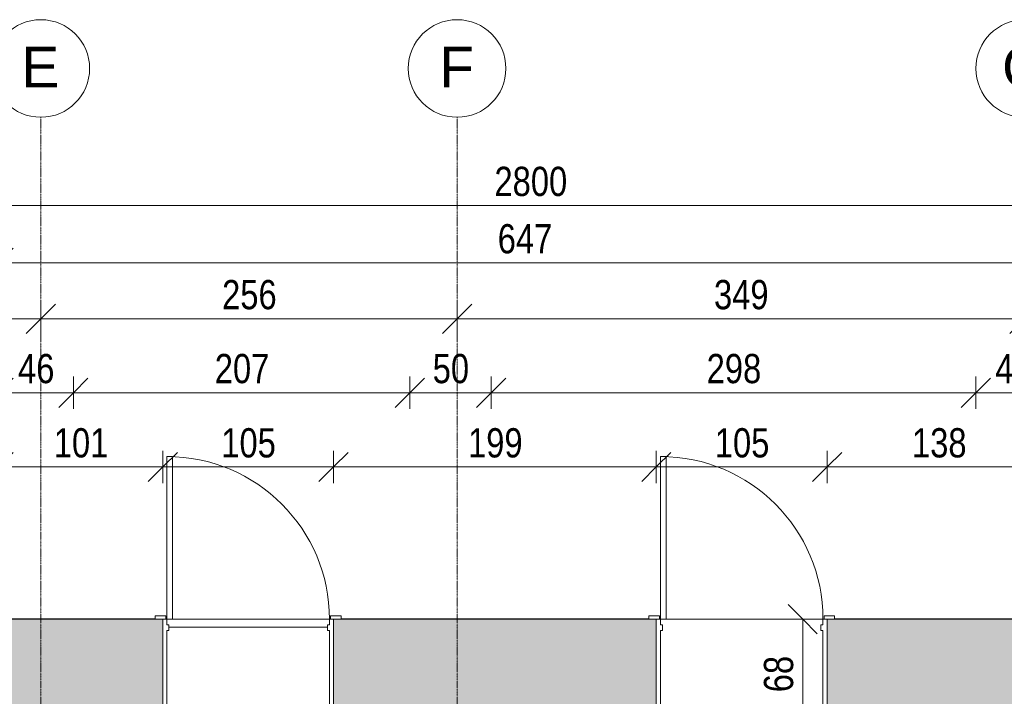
# Model space of a CAD drawing. Header units: centimetres. Extents: x 14733 to 18291, y -10798 to -8444.
# Tile 17 of 25: x 16207 to 16812, y -8860 to -8444. Entities that reach past the tile are written whole.
import ezdxf

# ---------------------------------------------------------------- set-up
doc = ezdxf.new("R2010")
doc.units = ezdxf.units.CM
doc.linetypes.add('Linia siatki', pattern=[0.9925, 0.47, -0.2175, 0.0875, -0.2175])
for name, color, linetype, lineweight in [('A-ANNO-DIMS', 211, 'Continuous', 9), ('A-ANNO-DIMS-100', 211, 'Continuous', 9), ('A-DOOR', 31, 'Continuous', 9), ('A-DOOR-FRAM', 31, 'Continuous', 18), ('A-FLOR', 192, 'Continuous', 9), ('A-WALL', 113, 'Continuous', 9), ('A-WALL-PATT', 111, 'Continuous', 25), ('S-GRID', 1, 'Continuous', 9), ('S-GRID-IDEN', 1, 'Continuous', 9)]:
    doc.layers.add(name, color=color, linetype=linetype, lineweight=lineweight)
doc.styles.add('Arial', font='arial.ttf', dxfattribs={"height": 25})
doc.styles.add('Arial_3', font='arial.ttf', dxfattribs={"width": 0.8, "height": 18})
doc.dimstyles.new('Przekątna_-_1_8_mm_Arial', dxfattribs={"dimscale": 30.48, "dimtxt": 18.364669, "dimasz": 0.590551, "dimexe": 0.328084, "dimexo": 0.0625, "dimgap": 0.016404, "dimtad": 1, "dimdec": 0, "dimdsep": 46, "dimtxsty": 'Arial_3', "dimblk1": 'OBLIQUE', "dimblk2": 'OBLIQUE', "dimsah": 1, "dimcen": 0.09, "dimazin": 0, "dimtfac": 1, "dimtdec": 4, "dimtix": 1, "dimtmove": 0, "dimatfit": 3, "dimfxl": 0.328084, "dimfxlon": 1, "dimtvp": 1, "dimtolj": 1, "dimtzin": 0, "dimarcsym": 2})

# ---------------------------------------------------------------- blocks, each defined once
blk = doc.blocks.new('Drzwi-wewnętrzne-jednoskrzydłowe-dwupanelowe-drewniane - 1000 x 2100mm-724286-1_Poziom piwnicy inwentaryzacja')
at = {"layer": 'A-DOOR'}
for p, q in [((-57.135, 36.3175), (-50.635, 36.3175)), ((-57.135, 34.3175), (-57.135, 36.3175)), ((-50.635, 34.3175), (-57.135, 34.3175)), ((-50.635, 36.3175), (-50.635, 34.3175)), ((50.635, 36.3175), (57.135, 36.3175)), ((50.635, 34.3175), (50.635, 36.3175)), ((57.135, 34.3175), (50.635, 34.3175)), ((57.135, 36.3175), (57.135, 34.3175)), ((-57.135, -33.6825), (-50.635, -33.6825)), ((-57.135, -35.6825), (-57.135, -33.6825)), ((-50.635, -35.6825), (-57.135, -35.6825)), ((-50.635, -33.6825), (-50.635, -35.6825)), ((50.635, -33.6825), (57.135, -33.6825)), ((50.635, -35.6825), (50.635, -33.6825)), ((57.135, -35.6825), (50.635, -35.6825)), ((57.135, -33.6825), (57.135, -35.6825))]:
    blk.add_line(p, q, dxfattribs=at)
at = {"layer": 'A-DOOR', "lineweight": 18}
for p, q in [((46.5, -33.6825), (50, -33.6825)), ((46.5, -133.6825), (46.5, -33.6825)), ((50, -33.6825), (50, -133.6825)), ((50, -133.6825), (46.5, -133.6825))]:
    blk.add_line(p, q, dxfattribs=at)
at = {"layer": 'A-DOOR'}
blk.add_arc((50, -33.6825), 100, 180, 270, dxfattribs=at)
at = {"layer": 'A-DOOR-FRAM'}
for p, q in [((-52.5, 34.3175), (-50, 34.3175)), ((-52.5, -33.6825), (-52.5, 34.3175)), ((-50, 34.3175), (-50, -26.69)), ((50, 34.3175), (52.5, 34.3175)), ((50, -26.69), (50, 34.3175)), ((52.5, 34.3175), (52.5, -33.6825)), ((-50, -26.69), (-48.73, -26.69)), ((-50, -30.1825), (-50, -33.6825)), ((-48.73, -30.1825), (-50, -30.1825)), ((-48.73, -26.69), (-48.73, -30.1825)), ((48.73, -26.69), (50, -26.69)), ((48.73, -30.1825), (48.73, -26.69)), ((50, -30.1825), (48.73, -30.1825)), ((50, -33.6825), (50, -30.1825)), ((-50, -33.6825), (-52.5, -33.6825)), ((52.5, -33.6825), (50, -33.6825))]:
    blk.add_line(p, q, dxfattribs=at)
blk = doc.blocks.new('Siatka - M_Symbol siatki - okrąg-11506-1_Poziom piwnicy inwentaryzacja')
at = {"layer": 'S-GRID-IDEN'}
blk.add_circle((0, 0), 0.3, dxfattribs=at)
blk = doc.blocks.new('DIMBLOCK8-1_Poziom piwnicy inwentaryzacja')
at = {"layer": 'A-ANNO-DIMS-100'}
for p, q in [((16193.62, -8719.15), (16193.62, -8709.15)), ((16193.62, -8719.15), (16202.62, -8710.15)), ((16294.62, -8719.15), (16294.62, -8709.15)), ((16294.62, -8719.15), (16303.62, -8710.15)), ((16193.62, -8719.15), (16184.62, -8728.15)), ((16193.62, -8719.15), (16294.62, -8719.15)), ((16193.62, -8719.15), (16193.62, -8729.15)), ((16294.62, -8719.15), (16285.62, -8728.15)), ((16294.62, -8719.15), (16294.62, -8729.15))]:
    blk.add_line(p, q, dxfattribs=at)
at = {"layer": 'A-ANNO-DIMS-100', "color": 0, "insert": (16227.59, -8695.28), "char_height": 18, "width": 39.6677, "attachment_point": 1, "line_spacing_factor": 0.941778, "style": 'Arial_3'}
blk.add_mtext('101', dxfattribs=at)
blk = doc.blocks.new('_Oblique')
at = {"color": 0, "linetype": 'ByBlock', "lineweight": -2}
blk.add_line((-0.5, -0.5), (0.5, 0.5), dxfattribs=at)
blk = doc.blocks.new('DIMBLOCK9-1_Poziom piwnicy inwentaryzacja')
at = {"layer": 'A-ANNO-DIMS-100'}
for p, q in [((16294.62, -8719.15), (16294.62, -8709.15)), ((16294.62, -8719.15), (16303.62, -8710.15)), ((16399.62, -8719.15), (16399.62, -8709.15)), ((16399.62, -8719.15), (16408.62, -8710.15)), ((16294.62, -8719.15), (16285.62, -8728.15)), ((16294.62, -8719.15), (16399.62, -8719.15)), ((16294.62, -8719.15), (16294.62, -8729.15)), ((16399.62, -8719.15), (16390.62, -8728.15)), ((16399.62, -8719.15), (16399.62, -8729.15))]:
    blk.add_line(p, q, dxfattribs=at)
at = {"layer": 'A-ANNO-DIMS-100', "color": 0, "insert": (16330.59, -8695.28), "char_height": 18, "width": 39.6677, "attachment_point": 1, "line_spacing_factor": 0.941778, "style": 'Arial_3'}
blk.add_mtext('105', dxfattribs=at)
blk = doc.blocks.new('DIMBLOCK10-1_Poziom piwnicy inwentaryzacja')
at = {"layer": 'A-ANNO-DIMS-100'}
for p, q in [((16399.62, -8719.15), (16399.62, -8709.15)), ((16399.62, -8719.15), (16408.62, -8710.15)), ((16598.12, -8719.15), (16598.12, -8709.15)), ((16598.12, -8719.15), (16607.12, -8710.15)), ((16399.62, -8719.15), (16390.62, -8728.15)), ((16399.62, -8719.15), (16598.12, -8719.15)), ((16399.62, -8719.15), (16399.62, -8729.15)), ((16598.12, -8719.15), (16589.12, -8728.15)), ((16598.12, -8719.15), (16598.12, -8729.15))]:
    blk.add_line(p, q, dxfattribs=at)
at = {"layer": 'A-ANNO-DIMS-100', "color": 0, "insert": (16482.34, -8695.28), "char_height": 18, "width": 39.6677, "attachment_point": 1, "line_spacing_factor": 0.941778, "style": 'Arial_3'}
blk.add_mtext('199', dxfattribs=at)
blk = doc.blocks.new('DIMBLOCK11-1_Poziom piwnicy inwentaryzacja')
at = {"layer": 'A-ANNO-DIMS-100'}
for p, q in [((16598.12, -8719.15), (16598.12, -8709.15)), ((16598.12, -8719.15), (16607.12, -8710.15)), ((16703.12, -8719.15), (16703.12, -8709.15)), ((16703.12, -8719.15), (16712.12, -8710.15)), ((16598.12, -8719.15), (16589.12, -8728.15)), ((16598.12, -8719.15), (16703.12, -8719.15)), ((16598.12, -8719.15), (16598.12, -8729.15)), ((16703.12, -8719.15), (16694.12, -8728.15)), ((16703.12, -8719.15), (16703.12, -8729.15))]:
    blk.add_line(p, q, dxfattribs=at)
at = {"layer": 'A-ANNO-DIMS-100', "color": 0, "insert": (16634.09, -8695.28), "char_height": 18, "width": 39.6677, "attachment_point": 1, "line_spacing_factor": 0.941778, "style": 'Arial_3'}
blk.add_mtext('105', dxfattribs=at)
blk = doc.blocks.new('DIMBLOCK12-1_Poziom piwnicy inwentaryzacja')
at = {"layer": 'A-ANNO-DIMS-100'}
for p, q in [((16703.12, -8719.15), (16703.12, -8709.15)), ((16703.12, -8719.15), (16712.12, -8710.15)), ((16840.62, -8719.15), (16840.62, -8709.15)), ((16840.62, -8719.15), (16849.62, -8710.15)), ((16703.12, -8719.15), (16694.12, -8728.15)), ((16703.12, -8719.15), (16840.62, -8719.15)), ((16703.12, -8719.15), (16703.12, -8729.15)), ((16840.62, -8719.15), (16831.62, -8728.15)), ((16840.62, -8719.15), (16840.62, -8729.15))]:
    blk.add_line(p, q, dxfattribs=at)
at = {"layer": 'A-ANNO-DIMS-100', "color": 0, "insert": (16755.34, -8695.28), "char_height": 18, "width": 39.6677, "attachment_point": 1, "line_spacing_factor": 0.941778, "style": 'Arial_3'}
blk.add_mtext('138', dxfattribs=at)
blk = doc.blocks.new('DIMBLOCK30-1_Poziom piwnicy inwentaryzacja')
at = {"layer": 'A-ANNO-DIMS-100'}
for p, q in [((16193.62, -8673.47), (16193.62, -8663.47)), ((16193.62, -8673.47), (16202.62, -8664.47)), ((16239.62, -8673.47), (16239.62, -8663.47)), ((16239.62, -8673.47), (16248.62, -8664.47)), ((16193.62, -8673.47), (16184.62, -8682.47)), ((16193.62, -8673.47), (16239.62, -8673.47)), ((16193.62, -8673.47), (16193.62, -8683.47)), ((16239.62, -8673.47), (16230.62, -8682.47)), ((16239.62, -8673.47), (16239.62, -8683.47))]:
    blk.add_line(p, q, dxfattribs=at)
at = {"layer": 'A-ANNO-DIMS-100', "color": 0, "insert": (16205.6, -8649.6), "char_height": 18, "width": 26.4451, "attachment_point": 1, "line_spacing_factor": 0.941778, "style": 'Arial_3'}
blk.add_mtext('46', dxfattribs=at)
blk = doc.blocks.new('DIMBLOCK31-1_Poziom piwnicy inwentaryzacja')
at = {"layer": 'A-ANNO-DIMS-100'}
for p, q in [((16239.62, -8673.47), (16239.62, -8663.47)), ((16239.62, -8673.47), (16248.62, -8664.47)), ((16446.62, -8673.47), (16446.62, -8663.47)), ((16446.62, -8673.47), (16455.62, -8664.47)), ((16239.62, -8673.47), (16230.62, -8682.47)), ((16239.62, -8673.47), (16446.62, -8673.47)), ((16239.62, -8673.47), (16239.62, -8683.47)), ((16446.62, -8673.47), (16437.62, -8682.47)), ((16446.62, -8673.47), (16446.62, -8683.47))]:
    blk.add_line(p, q, dxfattribs=at)
at = {"layer": 'A-ANNO-DIMS-100', "color": 0, "insert": (16326.59, -8649.6), "char_height": 18, "width": 39.6677, "attachment_point": 1, "line_spacing_factor": 0.941778, "style": 'Arial_3'}
blk.add_mtext('207', dxfattribs=at)
blk = doc.blocks.new('DIMBLOCK32-1_Poziom piwnicy inwentaryzacja')
at = {"layer": 'A-ANNO-DIMS-100'}
for p, q in [((16446.62, -8673.47), (16446.62, -8663.47)), ((16446.62, -8673.47), (16455.62, -8664.47)), ((16496.62, -8673.47), (16496.62, -8663.47)), ((16496.62, -8673.47), (16505.62, -8664.47)), ((16446.62, -8673.47), (16437.62, -8682.47)), ((16446.62, -8673.47), (16496.62, -8673.47)), ((16446.62, -8673.47), (16446.62, -8683.47)), ((16496.62, -8673.47), (16487.62, -8682.47)), ((16496.62, -8673.47), (16496.62, -8683.47))]:
    blk.add_line(p, q, dxfattribs=at)
at = {"layer": 'A-ANNO-DIMS-100', "color": 0, "insert": (16460.6, -8649.6), "char_height": 18, "width": 26.4451, "attachment_point": 1, "line_spacing_factor": 0.941778, "style": 'Arial_3'}
blk.add_mtext('50', dxfattribs=at)
blk = doc.blocks.new('DIMBLOCK33-1_Poziom piwnicy inwentaryzacja')
at = {"layer": 'A-ANNO-DIMS-100'}
for p, q in [((16496.62, -8673.47), (16496.62, -8663.47)), ((16496.62, -8673.47), (16505.62, -8664.47)), ((16794.62, -8673.47), (16794.62, -8663.47)), ((16794.62, -8673.47), (16803.62, -8664.47)), ((16496.62, -8673.47), (16487.62, -8682.47)), ((16496.62, -8673.47), (16794.62, -8673.47)), ((16496.62, -8673.47), (16496.62, -8683.47)), ((16794.62, -8673.47), (16785.62, -8682.47)), ((16794.62, -8673.47), (16794.62, -8683.47))]:
    blk.add_line(p, q, dxfattribs=at)
at = {"layer": 'A-ANNO-DIMS-100', "color": 0, "insert": (16629.09, -8649.6), "char_height": 18, "width": 39.6677, "attachment_point": 1, "line_spacing_factor": 0.941778, "style": 'Arial_3'}
blk.add_mtext('298', dxfattribs=at)
blk = doc.blocks.new('DIMBLOCK34-1_Poziom piwnicy inwentaryzacja')
at = {"layer": 'A-ANNO-DIMS-100'}
for p, q in [((16794.62, -8673.47), (16794.62, -8663.47)), ((16794.62, -8673.47), (16803.62, -8664.47)), ((16840.62, -8673.47), (16840.62, -8663.47)), ((16840.62, -8673.47), (16849.62, -8664.47)), ((16794.62, -8673.47), (16785.62, -8682.47)), ((16794.62, -8673.47), (16840.62, -8673.47)), ((16794.62, -8673.47), (16794.62, -8683.47)), ((16840.62, -8673.47), (16831.62, -8682.47)), ((16840.62, -8673.47), (16840.62, -8683.47))]:
    blk.add_line(p, q, dxfattribs=at)
at = {"layer": 'A-ANNO-DIMS-100', "color": 0, "insert": (16806.6, -8649.6), "char_height": 18, "width": 26.4451, "attachment_point": 1, "line_spacing_factor": 0.941778, "style": 'Arial_3'}
blk.add_mtext('46', dxfattribs=at)
blk = doc.blocks.new('DIMBLOCK43-1_Poziom piwnicy inwentaryzacja')
at = {"layer": 'A-ANNO-DIMS-100'}
for p, q in [((15688.62, -8627.98), (15688.62, -8617.98)), ((15688.62, -8627.98), (15697.62, -8618.98)), ((16219.62, -8627.98), (16219.62, -8617.98)), ((16219.62, -8627.98), (16228.62, -8618.98)), ((15688.62, -8627.98), (15679.62, -8636.98)), ((15688.62, -8627.98), (16219.62, -8627.98)), ((15688.62, -8627.98), (15688.62, -8637.98)), ((16219.62, -8627.98), (16210.62, -8636.98)), ((16219.62, -8627.98), (16219.62, -8637.98))]:
    blk.add_line(p, q, dxfattribs=at)
at = {"layer": 'A-ANNO-DIMS-100', "color": 0, "insert": (15937.59, -8604.11), "char_height": 18, "width": 39.6677, "attachment_point": 1, "line_spacing_factor": 0.941778, "style": 'Arial_3'}
blk.add_mtext('531', dxfattribs=at)
blk = doc.blocks.new('DIMBLOCK44-1_Poziom piwnicy inwentaryzacja')
at = {"layer": 'A-ANNO-DIMS-100'}
for p, q in [((16219.62, -8627.98), (16219.62, -8617.98)), ((16219.62, -8627.98), (16228.62, -8618.98)), ((16475.62, -8627.98), (16475.62, -8617.98)), ((16475.62, -8627.98), (16484.62, -8618.98)), ((16219.62, -8627.98), (16210.62, -8636.98)), ((16219.62, -8627.98), (16475.62, -8627.98)), ((16219.62, -8627.98), (16219.62, -8637.98)), ((16475.62, -8627.98), (16466.62, -8636.98)), ((16475.62, -8627.98), (16475.62, -8637.98))]:
    blk.add_line(p, q, dxfattribs=at)
at = {"layer": 'A-ANNO-DIMS-100', "color": 0, "insert": (16331.09, -8604.11), "char_height": 18, "width": 39.6677, "attachment_point": 1, "line_spacing_factor": 0.941778, "style": 'Arial_3'}
blk.add_mtext('256', dxfattribs=at)
blk = doc.blocks.new('DIMBLOCK45-1_Poziom piwnicy inwentaryzacja')
at = {"layer": 'A-ANNO-DIMS-100'}
for p, q in [((16475.62, -8627.98), (16475.62, -8617.98)), ((16475.62, -8627.98), (16484.62, -8618.98)), ((16824.62, -8627.98), (16824.62, -8617.98)), ((16824.62, -8627.98), (16833.62, -8618.98)), ((16475.62, -8627.98), (16466.62, -8636.98)), ((16475.62, -8627.98), (16824.62, -8627.98)), ((16475.62, -8627.98), (16475.62, -8637.98)), ((16824.62, -8627.98), (16815.62, -8636.98)), ((16824.62, -8627.98), (16824.62, -8637.98))]:
    blk.add_line(p, q, dxfattribs=at)
at = {"layer": 'A-ANNO-DIMS-100', "color": 0, "insert": (16633.59, -8604.11), "char_height": 18, "width": 39.6677, "attachment_point": 1, "line_spacing_factor": 0.941778, "style": 'Arial_3'}
blk.add_mtext('349', dxfattribs=at)
blk = doc.blocks.new('DIMBLOCK50-1_Poziom piwnicy inwentaryzacja')
at = {"layer": 'A-ANNO-DIMS-100'}
for p, q in [((16193.62, -8593.6), (16193.62, -8583.6)), ((16193.62, -8593.6), (16202.62, -8584.6)), ((16840.62, -8593.6), (16840.62, -8583.6)), ((16840.62, -8593.6), (16849.62, -8584.6)), ((16193.62, -8593.6), (16184.62, -8602.6)), ((16193.62, -8593.6), (16840.62, -8593.6)), ((16193.62, -8593.6), (16193.62, -8603.6)), ((16840.62, -8593.6), (16831.62, -8602.6)), ((16840.62, -8593.6), (16840.62, -8603.6))]:
    blk.add_line(p, q, dxfattribs=at)
at = {"layer": 'A-ANNO-DIMS-100', "color": 0, "insert": (16500.59, -8569.74), "char_height": 18, "width": 39.6677, "attachment_point": 1, "line_spacing_factor": 0.941778, "style": 'Arial_3'}
blk.add_mtext('647', dxfattribs=at)
blk = doc.blocks.new('DIMBLOCK52-1_Poziom piwnicy inwentaryzacja')
at = {"layer": 'A-ANNO-DIMS-100'}
for p, q in [((15120.62, -8558.33), (15120.62, -8548.33)), ((15120.62, -8558.33), (15129.62, -8549.33)), ((17920.62, -8558.33), (17920.62, -8548.33)), ((17920.62, -8558.33), (17929.62, -8549.33)), ((15120.62, -8558.33), (15111.62, -8567.33)), ((15120.62, -8558.33), (17920.62, -8558.33)), ((15120.62, -8558.33), (15120.62, -8568.33)), ((17920.62, -8558.33), (17911.62, -8567.33)), ((17920.62, -8558.33), (17920.62, -8568.33))]:
    blk.add_line(p, q, dxfattribs=at)
at = {"layer": 'A-ANNO-DIMS-100', "color": 0, "insert": (16498.58, -8534.46), "char_height": 18, "width": 52.8902, "attachment_point": 1, "line_spacing_factor": 0.941778, "style": 'Arial_3'}
blk.add_mtext('2800', dxfattribs=at)
blk = doc.blocks.new('DIMBLOCK240-1_Poziom piwnicy inwentaryzacja')
at = {"layer": 'A-ANNO-DIMS-100'}
for p, q in [((16688.14, -8812.71), (16679.14, -8803.71)), ((16688.14, -8812.71), (16678.14, -8812.71)), ((16688.14, -8812.71), (16688.14, -8880.71)), ((16688.14, -8812.71), (16697.14, -8821.71)), ((16688.14, -8812.71), (16698.14, -8812.71)), ((16688.14, -8880.71), (16679.14, -8871.71)), ((16688.14, -8880.71), (16678.14, -8880.71)), ((16688.14, -8880.71), (16697.14, -8889.71)), ((16688.14, -8880.71), (16698.14, -8880.71))]:
    blk.add_line(p, q, dxfattribs=at)
at = {"layer": 'A-ANNO-DIMS-100', "color": 0, "insert": (16664.27, -8857.73), "char_height": 18, "width": 26.4451, "attachment_point": 1, "rotation": 90, "line_spacing_factor": 0.941778, "style": 'Arial_3'}
blk.add_mtext('68', dxfattribs=at)

msp = doc.modelspace()

# ---------------------------------------------------------------- hatches: boundary and pattern name
at = {"layer": 'A-WALL-PATT', "lineweight": 9}
h = msp.add_hatch(color=256, dxfattribs=at)
h.paths.add_polyline_path([(16193.62, -10340.49), (16239.62, -10340.49), (16239.62, -10307.71), (16193.62, -10307.71), (16193.62, -10312.35)])
h.paths.add_polyline_path([(16239.62, -10207.71), (16239.62, -9825.71), (16193.62, -9825.71), (16193.62, -10207.71), (16236.12, -10207.71)])
h.paths.add_polyline_path([(16214.54, -9680.71), (16239.62, -9680.71), (16239.62, -9545.71), (16193.62, -9545.71), (16193.62, -9680.71), (16209.62, -9680.71)])
h.paths.add_polyline_path([(16193.62, -9445.71), (16239.62, -9445.71), (16239.62, -8812.71), (16193.62, -8812.71), (16193.62, -9442.15)])
h = msp.add_hatch(color=256, dxfattribs=at)
h.paths.add_polyline_path([(16598.12, -8880.71), (16598.12, -8812.71), (16399.62, -8812.71), (16399.62, -8880.71), (16593.49, -8880.71)])
h.paths.add_polyline_path([(16707.76, -8880.71), (16794.62, -8880.71), (16794.62, -8812.71), (16703.12, -8812.71), (16703.12, -8880.71)])
h.paths.add_polyline_path([(16294.62, -8880.71), (16294.62, -8812.71), (16239.62, -8812.71), (16239.62, -8880.71), (16289.99, -8880.71)])
h = msp.add_hatch(color=256, dxfattribs=at)
h.paths.add_polyline_path([(16840.62, -10415.49), (16840.62, -9825.71), (16794.62, -9825.71), (16794.62, -10151.35), (16800.76, -10151.35), (16800.76, -10153.35), (16796.12, -10153.35), (16796.12, -10159.35), (16800.76, -10159.35), (16800.76, -10161.35), (16794.62, -10161.35), (16794.62, -10415.49)])
h.paths.add_polyline_path([(16824.62, -9680.71), (16840.62, -9680.71), (16840.62, -9564.17), (16794.62, -9564.17), (16794.62, -9680.71), (16819.7, -9680.71)])
h.paths.add_polyline_path([(16812.12, -9404.17), (16840.62, -9404.17), (16840.62, -8812.71), (16794.62, -8812.71), (16794.62, -8886.25), (16799.08, -8886.25), (16799.08, -9035.71), (16801.62, -9035.71), (16794.62, -9038.98), (16794.62, -9404.17), (16807.2, -9404.17)])
h.paths.add_polyline_path([(16794.62, -9035.71), (16795.08, -9035.71), (16795.08, -8890.25), (16794.62, -8890.25), (16794.62, -9005.71)])

# ---------------------------------------------------------------- linework, layer by layer
at = {"layer": 'A-FLOR'}
msp.add_line((16298.39, -8817.71), (16395.85, -8817.71), dxfattribs=at)
at = {"layer": 'A-WALL', "lineweight": 25}
for p, q in [((16289.99, -8812.71), (16193.62, -8812.71)), ((16593.49, -8812.71), (16404.26, -8812.71)), ((16840.62, -8812.71), (16707.76, -8812.71))]:
    msp.add_line(p, q, dxfattribs=at)
at = {"layer": 'A-WALL'}
for p, q in [((16300.62, -8812.71), (16397.12, -8812.71)), ((16604.12, -8812.71), (16700.62, -8812.71))]:
    msp.add_line(p, q, dxfattribs=at)
at = {"layer": 'S-GRID', "linetype": 'Linia siatki'}
for p, q in [((16219.62, -8503.99), (16219.62, -10737.87)), ((16475.62, -8503.99), (16475.62, -10737.87))]:
    msp.add_line(p, q, dxfattribs=at)

# ---------------------------------------------------------------- block references
at = {"layer": 'A-DOOR', "rotation": 180}
for p in [(16347.12, -8846.4), (16650.62, -8846.4)]:
    msp.add_blockref('Drzwi-wewnętrzne-jednoskrzydłowe-dwupanelowe-drewniane - 1000 x 2100mm-724286-1_Poziom piwnicy inwentaryzacja', p, dxfattribs=at)
at = {"layer": 'S-GRID-IDEN', "xscale": 99.99999999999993, "yscale": 99.99999999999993, "zscale": 99.99999999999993, "rotation": 180}
for p in [(16219.62, -8473.99), (16475.62, -8473.99), (16824.62, -8473.99)]:
    msp.add_blockref('Siatka - M_Symbol siatki - okrąg-11506-1_Poziom piwnicy inwentaryzacja', p, dxfattribs=at)

# ---------------------------------------------------------------- dimensions: what is measured, and where the dimension line sits
at = {"layer": 'A-ANNO-DIMS'}
for base, p1, p2, override, picture, middle in [((17920.62, -8558.33), (15120.62, -8568.33), (17920.62, -8568.33), {"dimpost": '<>', "dimfxl": 2800}, 'DIMBLOCK52-1_Poziom piwnicy inwentaryzacja', (16520.62, -8548.64)), ((16840.62, -8593.6), (16193.62, -8603.6), (16840.62, -8603.6), {"dimpost": '<>', "dimfxl": 647}, 'DIMBLOCK50-1_Poziom piwnicy inwentaryzacja', (16517.12, -8583.91)), ((16219.62, -8627.98), (15688.62, -8617.98), (16219.62, -8617.98), {"dimpost": '<>', "dimfxl": 531}, 'DIMBLOCK43-1_Poziom piwnicy inwentaryzacja', (15954.12, -8618.29)), ((16475.62, -8627.98), (16219.62, -8617.98), (16475.62, -8617.98), {"dimpost": '<>', "dimfxl": 256}, 'DIMBLOCK44-1_Poziom piwnicy inwentaryzacja', (16347.62, -8618.29)), ((16824.62, -8627.98), (16475.62, -8617.98), (16824.62, -8617.98), {"dimpost": '<>', "dimfxl": 349}, 'DIMBLOCK45-1_Poziom piwnicy inwentaryzacja', (16650.12, -8618.29)), ((16239.62, -8673.47), (16193.62, -8683.47), (16239.62, -8683.47), {"dimpost": '<>', "dimfxl": 46}, 'DIMBLOCK30-1_Poziom piwnicy inwentaryzacja', (16216.62, -8663.78)), ((16446.62, -8673.47), (16239.62, -8683.47), (16446.62, -8683.47), {"dimpost": '<>', "dimfxl": 207}, 'DIMBLOCK31-1_Poziom piwnicy inwentaryzacja', (16343.12, -8663.78)), ((16496.62, -8673.47), (16446.62, -8683.47), (16496.62, -8683.47), {"dimpost": '<>', "dimfxl": 50}, 'DIMBLOCK32-1_Poziom piwnicy inwentaryzacja', (16471.62, -8663.78)), ((16794.62, -8673.47), (16496.62, -8683.47), (16794.62, -8683.47), {"dimpost": '<>', "dimfxl": 298}, 'DIMBLOCK33-1_Poziom piwnicy inwentaryzacja', (16645.62, -8663.78)), ((16840.62, -8673.47), (16794.62, -8683.47), (16840.62, -8683.47), {"dimpost": '<>', "dimfxl": 46}, 'DIMBLOCK34-1_Poziom piwnicy inwentaryzacja', (16817.62, -8663.78)), ((16294.62, -8719.15), (16193.62, -8729.15), (16294.62, -8709.15), {"dimpost": '<>', "dimfxl": 102.961158}, 'DIMBLOCK8-1_Poziom piwnicy inwentaryzacja', (16244.12, -8709.46)), ((16399.62, -8719.15), (16294.62, -8709.15), (16399.62, -8709.15), {"dimpost": '<>', "dimfxl": 105}, 'DIMBLOCK9-1_Poziom piwnicy inwentaryzacja', (16347.12, -8709.46)), ((16598.12255481, -8719.15285818), (16399.62255481, -8709.15285818), (16598.12255481, -8709.15285818), {"dimpost": '<>', "dimfxl": 198.5}, 'DIMBLOCK10-1_Poziom piwnicy inwentaryzacja', (16498.87255481, -8709.46254435)), ((16703.12, -8719.15), (16598.12, -8709.15), (16703.12, -8709.15), {"dimpost": '<>', "dimfxl": 105}, 'DIMBLOCK11-1_Poziom piwnicy inwentaryzacja', (16650.62, -8709.46)), ((16840.62255481, -8719.15285818), (16703.12255481, -8709.15285818), (16840.62255481, -8729.15285818), {"dimpost": '<>', "dimfxl": 138.946932}, 'DIMBLOCK12-1_Poziom piwnicy inwentaryzacja', (16771.87255481, -8709.45640519))]:
    dim = msp.add_linear_dim(base=base, p1=p1, p2=p2, dimstyle='Przekątna_-_1_8_mm_Arial', override=override, dxfattribs=at)
    dim.commit()
    dim.dimension.update_dxf_attribs({"geometry": picture, "text_midpoint": middle})
dim = msp.add_linear_dim(base=(16688.14, -8880.71), p1=(16698.14, -8812.71), p2=(16698.14, -8880.71), angle=90, dimstyle='Przekątna_-_1_8_mm_Arial', override={"dimpost": '<>', "dimfxl": 68}, dxfattribs=at)
dim.commit()
dim.dimension.update_dxf_attribs({"geometry": 'DIMBLOCK240-1_Poziom piwnicy inwentaryzacja', "text_midpoint": (16678.45, -8846.71)})

# ---------------------------------------------------------------- next in the draw order: texts
at = {"layer": 'S-GRID-IDEN', "char_height": 25, "attachment_point": 1, "style": 'Arial', "bg_fill": 3, "box_fill_scale": 1.25, "bg_fill_color": 256, "bg_fill_true_color": 13158600, "bg_fill_transparency": 0}
for s, insert, width in [('\\fArial|b0|i0|c238|p34|;E', (16207.73, -8460.63), 28.0591), ('\\fArial|b0|i0|c238|p34|;F', (16464.73, -8460.63), 25.654), ('\\fArial|b0|i0|c238|p34|;G', (16810.73, -8460.63), 32.8692)]:
    msp.add_mtext(s, dxfattribs=dict(at, insert=insert, width=width))

doc.saveas('drawing.dxf')
